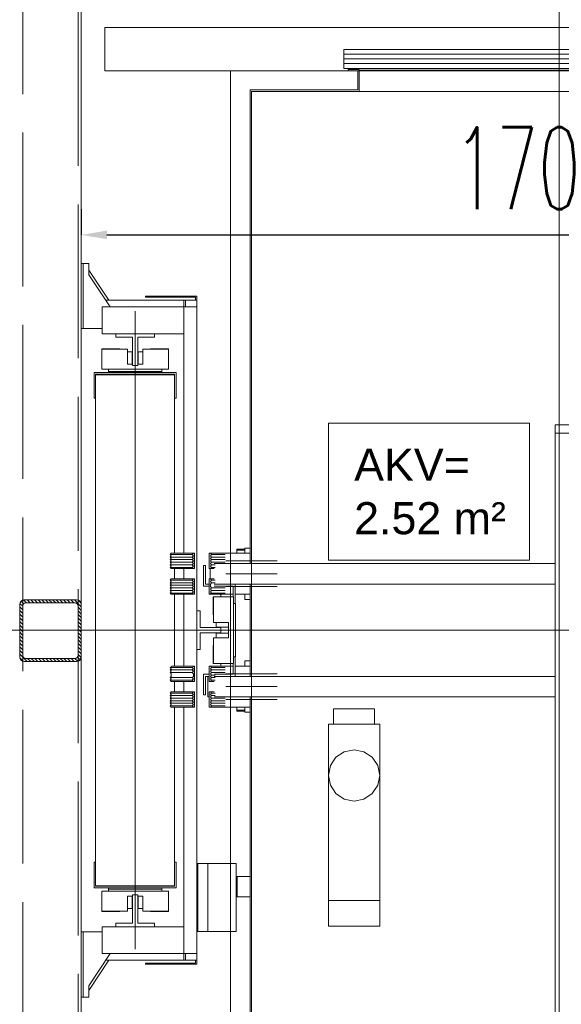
# Model space of a CAD drawing. Header units: millimetres. Extents: x 402 to 79005, y -7782 to 89952.
# Tile 123 of 256: x 26284 to 26390, y 22300 to 22492. Entities that reach past the tile are written whole.
import ezdxf

# ---------------------------------------------------------------- set-up
doc = ezdxf.new("R2010")
doc.units = ezdxf.units.MM
doc.header["$LTSCALE"] = 10
doc.linetypes.add('ACAD_ISO02W100', pattern=[15, 12, -3])
doc.layers.get('0').update_dxf_attribs({"lineweight": 0})
doc.layers.get('Defpoints').update_dxf_attribs({"color": 253})
for name, color, linetype, lineweight in [('0_A_DŹWIG OSOBOWY', 5, 'Continuous', 0), ('0_wymiarowanie', 1, 'Continuous', 0), ('A_SZYB WINDOWY', 7, 'Continuous', 0), ('AS_Belki', 145, 'Continuous', 0)]:
    doc.layers.add(name, color=color, linetype=linetype, lineweight=lineweight)
doc.styles.add('LD', font='ARIALUNI.TTF')
doc.styles.add('SIMPLEXD', font='simplex.shx', dxfattribs={"width": 0.6})
doc.dimstyles.new('1-100', dxfattribs={"dimtxt": 16, "dimasz": 5, "dimexe": 0, "dimexo": 0, "dimgap": 5, "dimtad": 1, "dimdec": 1, "dimtxsty": 'SIMPLEXD', "dimcen": 5, "dimclrt": 256, "dimadec": 0, "dimazin": 0, "dimtfac": 1, "dimtdec": 0, "dimtix": 1, "dimtmove": 1, "dimatfit": 3, "dimldrblk": 'LP', "dimfxl": 0, "dimarcsym": 0})

# ---------------------------------------------------------------- blocks, each defined once
blk = doc.blocks.new('zw$BBA8')
for p, q in [((630.1, 106.1), (630.1, 3306.1)), ((-301.9, 3031.1), (-301.9, 2421.1)), ((-301.9, 381.1), (-301.9, 3031.1)), ((1223.6, 2881.1), (-255.9, 2881.1)), ((-255.9, 2881.1), (-255.9, 2796.1)), ((697.5, 2838.1), (210.1, 2838.1)), ((210.1, 2838.1), (210.1, 2801.1)), ((697.6, 2828.9), (210.1, 2828.9)), ((697.6, 2819.6), (210.1, 2819.6)), ((697.6, 2810.4), (210.1, 2810.4)), ((-255.9, 2796.1), (218.6, 2796.1)), ((-10.9, 2796.1), (-10.9, 616.1)), ((1271.1, 2796.1), (-10.9, 2796.1)), ((-10.9, 2796.1), (-10.9, 616.1)), ((1271.1, 2796.1), (-10.9, 2796.1)), ((-10.9, 2796.1), (-10.9, 616.1)), ((1271.1, 2796.1), (-10.9, 2796.1)), ((-10.9, 2796.1), (-10.9, 616.1)), ((1271.1, 2796.1), (-10.9, 2796.1)), ((210.1, 2801.1), (697.5, 2801.1)), ((240.1, 2799.1), (218.6, 2799.1)), ((218.6, 2799.1), (218.6, 2796.1)), ((218.6, 2796.1), (237.1, 2796.1)), ((237.1, 2796.1), (237.1, 2759.1)), ((240.1, 2756.1), (240.1, 2799.1)), ((1140.1, 2797.6), (240.1, 2797.6)), ((27.1, 2759.1), (27.1, 1836.1)), ((237.1, 2759.1), (27.1, 2759.1)), ((30.1, 1916.1), (30.1, 2756.1)), ((30.1, 2756.1), (240.1, 2756.1)), ((30.1, 2756.1), (30.1, 1916.1)), ((1230.1, 2756.1), (30.1, 2756.1)), ((-301.9, 2421.1), (-301.9, 2294.1)), ((-297.9, 2421.1), (-301.9, 2421.1)), ((-286.9, 2421.1), (-297.9, 2421.1)), ((-297.9, 2421.1), (-297.9, 2294.1)), ((-297.9, 2294.1), (-297.9, 2421.1)), ((-286.9, 2399.1), (-286.9, 2421.1)), ((-247.9, 2349.1), (-286.9, 2408.1)), ((-245.3, 2336.1), (-286.9, 2399.1)), ((-101.9, 2349.1), (-253.9, 2349.1)), ((-176.9, 2357.1), (-176.9, 2355.1)), ((-76.9, 2357.1), (-176.9, 2357.1)), ((-176.9, 2355.1), (-78.9, 2355.1)), ((-101.9, 2349.1), (-101.9, 2336.1)), ((-98.9, 2349.1), (-101.9, 2349.1)), ((-76.9, 2349.1), (-98.9, 2349.1)), ((-98.9, 2349.1), (-98.9, 2336.1)), ((-98.9, 2336.1), (-98.9, 2349.1)), ((-78.9, 2355.1), (-78.9, 2349.1)), ((-76.9, 2349.1), (-76.9, 2357.1)), ((-76.9, 2336.1), (-76.9, 2349.1)), ((-260.9, 2336.1), (-260.9, 2284.1)), ((-101.9, 2336.1), (-260.9, 2336.1)), ((-196.9, 2328.1), (-196.9, 1084.1)), ((-76.9, 2336.1), (-101.9, 2336.1)), ((-101.9, 2336.1), (-101.9, 1856.1)), ((-76.9, 1076.1), (-76.9, 2336.1)), ((-301.9, 2294.1), (-301.9, 1118.1)), ((-301.9, 2294.1), (-297.9, 2294.1)), ((-297.9, 2294.1), (-260.9, 2294.1)), ((-260.9, 2284.1), (-101.9, 2284.1)), ((-234.4, 2284.1), (-234.4, 2277.1)), ((-159.4, 2284.1), (-234.4, 2284.1)), ((-159.4, 2277.1), (-159.4, 2284.1)), ((-234.4, 2277.1), (-201.9, 2277.1)), ((-201.9, 2277.1), (-201.9, 2222.1)), ((-191.9, 2222.1), (-191.9, 2277.1)), ((-191.9, 2277.1), (-159.4, 2277.1)), ((-261.9, 2254.6), (-261.9, 2253.6)), ((-226.9, 2254.6), (-261.9, 2254.6)), ((-211.9, 2253.6), (-261.9, 2253.6)), ((-261.9, 2253.6), (-261.9, 2214.6)), ((-226.9, 2253.6), (-226.9, 2254.6)), ((-211.9, 2224.6), (-211.9, 2253.6)), ((-211.9, 2248.6), (-211.9, 2224.6)), ((-202.9, 2248.6), (-211.9, 2248.6)), ((-202.9, 2224.6), (-202.9, 2248.6)), ((-190.9, 2248.6), (-190.9, 2224.6)), ((-181.9, 2248.6), (-190.9, 2248.6)), ((-131.9, 2253.6), (-181.9, 2253.6)), ((-181.9, 2253.6), (-181.9, 2224.6)), ((-181.9, 2224.6), (-181.9, 2248.6)), ((-131.9, 2254.6), (-166.9, 2254.6)), ((-166.9, 2254.6), (-166.9, 2253.6)), ((-131.9, 2253.6), (-131.9, 2254.6)), ((-131.9, 2214.6), (-131.9, 2253.6)), ((-116.9, 2208.1), (-276.9, 2208.1)), ((-276.9, 2208.1), (-276.9, 2158.1)), ((-261.9, 2214.6), (-131.9, 2214.6)), ((-248.9, 2214.6), (-248.9, 2210.6)), ((-248.9, 2210.6), (-144.9, 2210.6)), ((-248.9, 2210.6), (-248.9, 2208.1)), ((-201.9, 2224.6), (-211.9, 2224.6)), ((-201.9, 2222.1), (-191.9, 2222.1)), ((-181.9, 2224.6), (-191.9, 2224.6)), ((-144.9, 2210.6), (-144.9, 2214.6)), ((-144.9, 2208.1), (-144.9, 2210.6)), ((-116.9, 2158.1), (-116.9, 2208.1)), ((-273.9, 2205.1), (-119.9, 2205.1)), ((-273.9, 2158.1), (-273.9, 2205.1)), ((-119.9, 2204.1), (-273.9, 2204.1)), ((-273.9, 2204.1), (-273.9, 1208.1)), ((-119.9, 2205.1), (-119.9, 2158.1)), ((-119.9, 1856.1), (-119.9, 2204.1)), ((-276.9, 2158.1), (-273.9, 2158.1)), ((-119.9, 2158.1), (-116.9, 2158.1)), ((180.1, 2109.4), (180.1, 1842.8)), ((571.9, 2109.4), (180.1, 2109.4)), ((571.9, 1842.8), (571.9, 2109.4)), ((1390.1, 2106.1), (622.1, 2106.1)), ((622.1, 2106.1), (622.1, 2090.1)), ((622.1, 2090.1), (1390.1, 2090.1)), ((638.1, 2090.1), (622.1, 2090.1)), ((622.1, 2090.1), (622.1, 381.1)), ((30.1, 1916.1), (30.1, 1906.1)), ((30.1, 1906.1), (30.1, 1776.1)), ((630.1, 1498.1), (630.1, 1914.1)), ((17.1, 1864.1), (1.1, 1864.1)), ((1.1, 1864.1), (1.1, 1862.1)), ((1.1, 1862.1), (17.1, 1862.1)), ((17.1, 1862.1), (1.1, 1862.1)), ((1.1, 1862.1), (1.1, 1856.1)), ((18, 1866.1), (17.1, 1866.1)), ((17.1, 1866.1), (17.1, 1856.1)), ((20.9, 1866.1), (18, 1866.1)), ((25.1, 1866.1), (20.9, 1866.1)), ((27.1, 1866.1), (25.1, 1866.1)), ((-126.9, 1856.1), (-128.9, 1853.6)), ((-128.9, 1853.6), (-85.4, 1853.6)), ((-85.4, 1853.6), (-128.9, 1853.6)), ((-128.9, 1853.6), (-126.9, 1851.1)), ((-126.9, 1851.1), (-128.9, 1848.6)), ((-128.9, 1848.6), (-85.4, 1848.6)), ((-85.4, 1848.6), (-128.9, 1848.6)), ((-128.9, 1848.6), (-126.9, 1846.1)), ((-126.9, 1846.1), (-128.9, 1843.6)), ((-128.9, 1843.6), (-85.4, 1843.6)), ((-85.4, 1843.6), (-128.9, 1843.6)), ((-128.9, 1843.6), (-126.9, 1841.1)), ((-83.4, 1856.1), (-126.9, 1856.1)), ((-83.4, 1856.1), (-85.4, 1853.6)), ((-85.4, 1853.6), (-83.4, 1856.1)), ((-85.4, 1853.6), (-83.4, 1851.1)), ((-83.4, 1851.1), (-85.4, 1853.6)), ((-83.4, 1851.1), (-85.4, 1848.6)), ((-85.4, 1848.6), (-83.4, 1851.1)), ((-85.4, 1848.6), (-83.4, 1846.1)), ((-83.4, 1846.1), (-85.4, 1848.6)), ((-83.4, 1846.1), (-85.4, 1843.6)), ((-85.4, 1843.6), (-83.4, 1846.1)), ((-85.4, 1843.6), (-83.4, 1841.1)), ((-83.4, 1841.1), (-85.4, 1843.6)), ((-80.9, 1856.1), (-83.4, 1856.1)), ((-80.9, 1826.1), (-80.9, 1856.1)), ((-49.9, 1856.1), (-52.4, 1856.1)), ((-52.4, 1856.1), (-52.4, 1826.1)), ((-47.9, 1853.6), (-49.9, 1856.1)), ((-23.5, 1856.1), (-49.9, 1856.1)), ((-49.9, 1856.1), (-47.9, 1853.6)), ((-49.9, 1851.1), (-47.9, 1853.6)), ((-47.9, 1853.6), (-49.9, 1851.1)), ((-47.9, 1848.6), (-49.9, 1851.1)), ((-49.9, 1851.1), (-47.9, 1848.6)), ((-49.9, 1846.1), (-47.9, 1848.6)), ((-47.9, 1848.6), (-49.9, 1846.1)), ((-47.9, 1843.6), (-49.9, 1846.1)), ((-49.9, 1846.1), (-47.9, 1843.6)), ((-49.9, 1841.1), (-47.9, 1843.6)), ((-47.9, 1843.6), (-49.9, 1841.1)), ((-21.6, 1853.6), (-47.9, 1853.6)), ((-47.9, 1853.6), (-21.6, 1853.6)), ((-21.6, 1848.6), (-47.9, 1848.6)), ((-47.9, 1848.6), (-21.6, 1848.6)), ((-21.6, 1843.6), (-47.9, 1843.6)), ((-47.9, 1843.6), (-21.6, 1843.6)), ((-21.7, 1856.1), (-23.5, 1856.1)), ((-9.5, 1856.1), (-21.7, 1856.1)), ((8.6, 1856.1), (-9.5, 1856.1)), ((27.1, 1856.1), (8.6, 1856.1)), ((180.1, 1842.8), (571.9, 1842.8)), ((-126.9, 1841.1), (-128.9, 1838.6)), ((-128.9, 1838.6), (-85.4, 1838.6)), ((-85.4, 1838.6), (-128.9, 1838.6)), ((-128.9, 1838.6), (-126.9, 1836.1)), ((-126.9, 1836.1), (-128.9, 1833.6)), ((-128.9, 1833.6), (-85.4, 1833.6)), ((-85.4, 1833.6), (-128.9, 1833.6)), ((-128.9, 1833.6), (-126.9, 1831.1)), ((-126.9, 1831.1), (-128.9, 1828.6)), ((-128.9, 1828.6), (-85.4, 1828.6)), ((-85.4, 1828.6), (-128.9, 1828.6)), ((-128.9, 1828.6), (-126.9, 1826.1)), ((-126.9, 1826.1), (-83.4, 1826.1)), ((-119.9, 1806.1), (-119.9, 1826.1)), ((-101.9, 1826.1), (-101.9, 1806.1)), ((-83.4, 1841.1), (-85.4, 1838.6)), ((-85.4, 1838.6), (-83.4, 1841.1)), ((-85.4, 1838.6), (-83.4, 1836.1)), ((-83.4, 1836.1), (-85.4, 1838.6)), ((-83.4, 1836.1), (-85.4, 1833.6)), ((-85.4, 1833.6), (-83.4, 1836.1)), ((-85.4, 1833.6), (-83.4, 1831.1)), ((-83.4, 1831.1), (-85.4, 1833.6)), ((-83.4, 1831.1), (-85.4, 1828.6)), ((-85.4, 1828.6), (-83.4, 1831.1)), ((-85.4, 1828.6), (-83.4, 1826.1)), ((-83.4, 1826.1), (-85.4, 1828.6)), ((-83.4, 1826.1), (-80.9, 1826.1)), ((-63.9, 1832.1), (-63.9, 1792.1)), ((-59.9, 1832.1), (-63.9, 1832.1)), ((-59.9, 1796.1), (-59.9, 1832.1)), ((-52.4, 1826.1), (-49.9, 1826.1)), ((-50.9, 1826.1), (-50.9, 1806.1)), ((-47.9, 1838.6), (-49.9, 1841.1)), ((-49.9, 1841.1), (-47.9, 1838.6)), ((-49.9, 1836.1), (-47.9, 1838.6)), ((-47.9, 1838.6), (-49.9, 1836.1)), ((-47.9, 1833.6), (-49.9, 1836.1)), ((-49.9, 1836.1), (-47.9, 1833.6)), ((-49.9, 1831.1), (-47.9, 1833.6)), ((-47.9, 1833.6), (-49.9, 1831.1)), ((-47.9, 1828.6), (-49.9, 1831.1)), ((-49.9, 1831.1), (-47.9, 1828.6)), ((-49.9, 1826.1), (-47.9, 1828.6)), ((-47.9, 1828.6), (-49.9, 1826.1)), ((-49.9, 1826.1), (-43, 1826.1)), ((-21.6, 1838.6), (-47.9, 1838.6)), ((-47.9, 1838.6), (-21.6, 1838.6)), ((-41, 1833.6), (-47.9, 1833.6)), ((-47.9, 1833.6), (-41, 1833.6)), ((-41, 1828.6), (-47.9, 1828.6)), ((-47.9, 1828.6), (-41, 1828.6)), ((622.1, 1836.1), (-43, 1836.1)), ((-19.9, 1841.1), (80.1, 1841.1)), ((-126.9, 1806.1), (-128.9, 1803.6)), ((-83.4, 1806.1), (-126.9, 1806.1)), ((-83.4, 1806.1), (-85.4, 1803.6)), ((-85.4, 1803.6), (-83.4, 1806.1)), ((-80.9, 1806.1), (-83.4, 1806.1)), ((-80.9, 1776.1), (-80.9, 1806.1)), ((-49.9, 1806.1), (-52.4, 1806.1)), ((-52.4, 1806.1), (-52.4, 1776.1)), ((-47.9, 1803.6), (-49.9, 1806.1)), ((-43, 1806.1), (-49.9, 1806.1)), ((-49.9, 1806.1), (-47.9, 1803.6)), ((-19.9, 1816.1), (80.1, 1816.1)), ((-128.9, 1803.6), (-85.4, 1803.6)), ((-85.4, 1803.6), (-128.9, 1803.6)), ((-128.9, 1803.6), (-126.9, 1801.1)), ((-126.9, 1801.1), (-128.9, 1798.6)), ((-128.9, 1798.6), (-85.4, 1798.6)), ((-85.4, 1798.6), (-128.9, 1798.6)), ((-128.9, 1798.6), (-126.9, 1796.1)), ((-126.9, 1796.1), (-128.9, 1793.6)), ((-128.9, 1793.6), (-85.4, 1793.6)), ((-85.4, 1793.6), (-128.9, 1793.6)), ((-128.9, 1793.6), (-126.9, 1791.1)), ((-126.9, 1791.1), (-128.9, 1788.6)), ((-128.9, 1788.6), (-85.4, 1788.6)), ((-85.4, 1788.6), (-128.9, 1788.6)), ((-128.9, 1788.6), (-126.9, 1786.1)), ((-126.9, 1786.1), (-128.9, 1783.6)), ((-85.4, 1803.6), (-83.4, 1801.1)), ((-83.4, 1801.1), (-85.4, 1803.6)), ((-83.4, 1801.1), (-85.4, 1798.6)), ((-85.4, 1798.6), (-83.4, 1801.1)), ((-85.4, 1798.6), (-83.4, 1796.1)), ((-83.4, 1796.1), (-85.4, 1798.6)), ((-83.4, 1796.1), (-85.4, 1793.6)), ((-85.4, 1793.6), (-83.4, 1796.1)), ((-85.4, 1793.6), (-83.4, 1791.1)), ((-83.4, 1791.1), (-85.4, 1793.6)), ((-83.4, 1791.1), (-85.4, 1788.6)), ((-85.4, 1788.6), (-83.4, 1791.1)), ((-85.4, 1788.6), (-83.4, 1786.1)), ((-83.4, 1786.1), (-85.4, 1788.6)), ((-83.4, 1786.1), (-85.4, 1783.6)), ((-85.4, 1783.6), (-83.4, 1786.1)), ((-63.9, 1792.1), (-52.4, 1792.1)), ((-52.4, 1796.1), (-59.9, 1796.1)), ((-49.9, 1801.1), (-47.9, 1803.6)), ((-47.9, 1803.6), (-49.9, 1801.1)), ((-47.9, 1798.6), (-49.9, 1801.1)), ((-49.9, 1801.1), (-47.9, 1798.6)), ((-49.9, 1796.1), (-47.9, 1798.6)), ((-47.9, 1798.6), (-49.9, 1796.1)), ((-49.9, 1791.1), (-49.9, 1796.1)), ((-49.9, 1796.1), (-49.9, 1791.1)), ((-47.9, 1788.6), (-49.9, 1791.1)), ((-49.9, 1791.1), (-47.9, 1788.6)), ((-49.9, 1786.1), (-47.9, 1788.6)), ((-47.9, 1788.6), (-49.9, 1786.1)), ((-47.9, 1783.6), (-49.9, 1786.1)), ((-49.9, 1786.1), (-47.9, 1783.6)), ((-41, 1803.6), (-47.9, 1803.6)), ((-47.9, 1803.6), (-41, 1803.6)), ((-41, 1798.6), (-47.9, 1798.6)), ((-47.9, 1798.6), (-41, 1798.6)), ((-21.6, 1788.6), (-47.9, 1788.6)), ((-47.9, 1788.6), (-21.6, 1788.6)), ((-1.9, 1796.1), (-43, 1796.1)), ((-43, 1796.1), (622.1, 1796.1)), ((-43, 1792.1), (-5.9, 1792.1)), ((-19.9, 1791.1), (80.1, 1791.1)), ((-5.9, 1792.1), (-5.9, 1771.1)), ((-1.9, 1758.1), (-1.9, 1796.1)), ((27.1, 1796.1), (27.1, 1616.1)), ((-128.9, 1783.6), (-85.4, 1783.6)), ((-85.4, 1783.6), (-128.9, 1783.6)), ((-128.9, 1783.6), (-126.9, 1781.1)), ((-126.9, 1781.1), (-128.9, 1778.6)), ((-128.9, 1778.6), (-85.4, 1778.6)), ((-85.4, 1778.6), (-128.9, 1778.6)), ((-128.9, 1778.6), (-126.9, 1776.1)), ((-126.9, 1776.1), (-83.4, 1776.1)), ((-119.9, 1636.1), (-119.9, 1776.1)), ((-101.9, 1776.1), (-101.9, 1636.1)), ((-85.4, 1783.6), (-83.4, 1781.1)), ((-83.4, 1781.1), (-85.4, 1783.6)), ((-83.4, 1781.1), (-85.4, 1778.6)), ((-85.4, 1778.6), (-83.4, 1781.1)), ((-85.4, 1778.6), (-83.4, 1776.1)), ((-83.4, 1776.1), (-85.4, 1778.6)), ((-83.4, 1776.1), (-80.9, 1776.1)), ((-52.4, 1776.1), (-47.9, 1778.6)), ((-47.9, 1778.6), (-52.4, 1776.1)), ((-52.4, 1776.1), (-25.9, 1776.1)), ((-49.9, 1781.1), (-47.9, 1783.6)), ((-47.9, 1783.6), (-49.9, 1781.1)), ((-47.9, 1778.6), (-49.9, 1781.1)), ((-49.9, 1781.1), (-47.9, 1778.6)), ((-21.6, 1783.6), (-47.9, 1783.6)), ((-47.9, 1783.6), (-21.6, 1783.6)), ((-21.6, 1778.6), (-47.9, 1778.6)), ((-47.9, 1778.6), (-21.6, 1778.6)), ((-44.9, 1771.1), (-44.9, 1736.1)), ((-43.9, 1771.1), (-44.9, 1771.1)), ((-43.9, 1771.1), (-43.9, 1721.1)), ((-4.9, 1771.1), (-43.9, 1771.1)), ((-29.9, 1776.1), (-29.9, 1771.1)), ((-25.9, 1776.1), (-21.7, 1776.1)), ((-21.7, 1776.1), (-9.5, 1776.1)), ((-9.5, 1776.1), (-5.9, 1776.1)), ((-4.9, 1641.1), (-4.9, 1771.1)), ((-1.9, 1776.1), (8.6, 1776.1)), ((8.6, 1776.1), (27.1, 1776.1)), ((17.1, 1776.1), (17.1, 1766.1)), ((17.1, 1766.1), (18, 1766.1)), ((18, 1766.1), (20.9, 1766.1)), ((20.9, 1766.1), (25.1, 1766.1)), ((25.1, 1766.1), (27.1, 1766.1)), ((30.1, 1776.1), (30.1, 1756.1)), ((-196.9, 1656.1), (-196.9, 1756.1)), ((-0.9, 1758.1), (-4.9, 1758.1)), ((-0.9, 1654.1), (-0.9, 1758.1)), ((30.1, 1756.1), (30.1, 1656.1)), ((-69.9, 1743.6), (-76.9, 1743.6)), ((-76.9, 1743.6), (-76.9, 1668.6)), ((-69.9, 1711.1), (-69.9, 1743.6)), ((-44.9, 1736.1), (-43.9, 1736.1)), ((-29.9, 1711.1), (-69.9, 1711.1)), ((-43.9, 1721.1), (-14.9, 1721.1)), ((-14.9, 1721.1), (-38.9, 1721.1)), ((-38.9, 1721.1), (-38.9, 1712.1)), ((-38.9, 1712.1), (-14.9, 1712.1)), ((-29.9, 1712.1), (-29.9, 1700.1)), ((-14.9, 1721.1), (-14.9, 1691.1)), ((-576.9, 1706.1), (1673.1, 1706.1)), ((-319.4, 1706.1), (-75.9, 1706.1)), ((136.1, 1706.1), (-75.9, 1706.1)), ((-69.9, 1701.1), (-29.9, 1701.1)), ((-69.9, 1668.6), (-69.9, 1701.1)), ((-43.9, 1691.1), (-43.9, 1641.1)), ((-14.9, 1691.1), (-43.9, 1691.1)), ((-14.9, 1700.1), (-38.9, 1700.1)), ((-38.9, 1700.1), (-38.9, 1691.1)), ((-38.9, 1691.1), (-14.9, 1691.1)), ((1124.1, 1706.1), (136.1, 1706.1)), ((-43.9, 1676.1), (-44.9, 1676.1)), ((-44.9, 1676.1), (-44.9, 1641.1)), ((-76.9, 1668.6), (-69.9, 1668.6)), ((-4.9, 1654.1), (-0.9, 1654.1)), ((-1.9, 1616.1), (-1.9, 1654.1)), ((30.1, 1656.1), (30.1, 1556.1)), ((-124.4, 1636.1), (-128.9, 1633.6)), ((-128.9, 1633.6), (-85.4, 1633.6)), ((-85.4, 1633.6), (-128.9, 1633.6)), ((-128.9, 1633.6), (-126.9, 1631.1)), ((-80.9, 1636.1), (-124.4, 1636.1)), ((-80.9, 1636.1), (-85.4, 1633.6)), ((-85.4, 1633.6), (-80.9, 1636.1)), ((-85.4, 1633.6), (-83.4, 1631.1)), ((-83.4, 1631.1), (-85.4, 1633.6)), ((-80.9, 1606.1), (-80.9, 1636.1)), ((-49.9, 1636.1), (-52.4, 1636.1)), ((-52.4, 1636.1), (-52.4, 1606.1)), ((-47.9, 1633.6), (-49.9, 1636.1)), ((-23.5, 1636.1), (-49.9, 1636.1)), ((-49.9, 1636.1), (-47.9, 1633.6)), ((-49.9, 1631.1), (-47.9, 1633.6)), ((-47.9, 1633.6), (-49.9, 1631.1)), ((-21.6, 1633.6), (-47.9, 1633.6)), ((-47.9, 1633.6), (-21.6, 1633.6)), ((-44.9, 1641.1), (-43.9, 1641.1)), ((-43.9, 1641.1), (-4.9, 1641.1)), ((-29.9, 1641.1), (-29.9, 1636.1)), ((-21.7, 1636.1), (-23.5, 1636.1)), ((-21.7, 1636.1), (-23.5, 1636.1)), ((-9.5, 1636.1), (-21.7, 1636.1)), ((-9.5, 1636.1), (-21.7, 1636.1)), ((-5.9, 1636.1), (-9.5, 1636.1)), ((-5.9, 1636.1), (-9.5, 1636.1)), ((-5.9, 1641.1), (-5.9, 1620.1)), ((8.6, 1636.1), (-1.9, 1636.1)), ((8.6, 1636.1), (-1.9, 1636.1)), ((27.1, 1636.1), (8.6, 1636.1)), ((27.1, 1636.1), (8.6, 1636.1)), ((18, 1646.1), (17.1, 1646.1)), ((17.1, 1646.1), (17.1, 1636.1)), ((20.9, 1646.1), (18, 1646.1)), ((25.1, 1646.1), (20.9, 1646.1)), ((27.1, 1646.1), (25.1, 1646.1)), ((-126.9, 1631.1), (-128.9, 1628.6)), ((-128.9, 1628.6), (-85.4, 1628.6)), ((-85.4, 1628.6), (-128.9, 1628.6)), ((-128.9, 1628.6), (-126.9, 1626.1)), ((-126.9, 1626.1), (-128.9, 1623.6)), ((-128.9, 1623.6), (-85.4, 1623.6)), ((-85.4, 1623.6), (-128.9, 1623.6)), ((-128.9, 1623.6), (-126.9, 1621.1)), ((-126.9, 1616.1), (-128.9, 1613.6)), ((-128.9, 1613.6), (-85.4, 1613.6)), ((-85.4, 1613.6), (-128.9, 1613.6)), ((-128.9, 1613.6), (-126.9, 1611.1)), ((-126.9, 1621.1), (-126.9, 1616.1)), ((-83.4, 1631.1), (-85.4, 1628.6)), ((-85.4, 1628.6), (-83.4, 1631.1)), ((-85.4, 1628.6), (-83.4, 1626.1)), ((-83.4, 1626.1), (-85.4, 1628.6)), ((-83.4, 1626.1), (-85.4, 1623.6)), ((-85.4, 1623.6), (-83.4, 1626.1)), ((-85.4, 1623.6), (-83.4, 1621.1)), ((-83.4, 1621.1), (-85.4, 1623.6)), ((-83.4, 1616.1), (-85.4, 1613.6)), ((-85.4, 1613.6), (-83.4, 1616.1)), ((-85.4, 1613.6), (-83.4, 1611.1)), ((-83.4, 1611.1), (-85.4, 1613.6)), ((-83.4, 1621.1), (-83.4, 1616.1)), ((-83.4, 1616.1), (-83.4, 1621.1)), ((-63.9, 1620.1), (-63.9, 1580.1)), ((-52.4, 1620.1), (-63.9, 1620.1)), ((-59.9, 1580.1), (-59.9, 1616.1)), ((-59.9, 1616.1), (-52.4, 1616.1)), ((-54.9, 1616.1), (-54.9, 1576.1)), ((-52.4, 1616.1), (-54.9, 1616.1)), ((-47.9, 1628.6), (-49.9, 1631.1)), ((-49.9, 1631.1), (-47.9, 1628.6)), ((-49.9, 1626.1), (-47.9, 1628.6)), ((-47.9, 1628.6), (-49.9, 1626.1)), ((-47.9, 1623.6), (-49.9, 1626.1)), ((-49.9, 1626.1), (-47.9, 1623.6)), ((-49.9, 1621.1), (-47.9, 1623.6)), ((-47.9, 1623.6), (-49.9, 1621.1)), ((-47.9, 1618.6), (-49.9, 1621.1)), ((-49.9, 1621.1), (-47.9, 1618.6)), ((-49.9, 1616.1), (-47.9, 1618.6)), ((-47.9, 1618.6), (-49.9, 1616.1)), ((-47.9, 1613.6), (-49.9, 1616.1)), ((-49.9, 1616.1), (-47.9, 1613.6)), ((-49.9, 1611.1), (-47.9, 1613.6)), ((-47.9, 1613.6), (-49.9, 1611.1)), ((-21.6, 1628.6), (-47.9, 1628.6)), ((-47.9, 1628.6), (-21.6, 1628.6)), ((-21.6, 1623.6), (-47.9, 1623.6)), ((-47.9, 1623.6), (-21.6, 1623.6)), ((-41, 1618.6), (-47.9, 1618.6)), ((-47.9, 1618.6), (-41, 1618.6)), ((-41, 1613.6), (-47.9, 1613.6)), ((-47.9, 1613.6), (-41, 1613.6)), ((-43, 1616.1), (-1.9, 1616.1)), ((622.1, 1616.1), (-43, 1616.1)), ((-5.9, 1620.1), (-42.2, 1620.1)), ((-19.9, 1621.1), (80.1, 1621.1)), ((-126.9, 1611.1), (-128.9, 1608.6)), ((-128.9, 1608.6), (-85.4, 1608.6)), ((-85.4, 1608.6), (-128.9, 1608.6)), ((-128.9, 1608.6), (-126.9, 1606.1)), ((-126.9, 1606.1), (-83.4, 1606.1)), ((-119.9, 1586.1), (-119.9, 1606.1)), ((-101.9, 1606.1), (-101.9, 1586.1)), ((-83.4, 1611.1), (-85.4, 1608.6)), ((-85.4, 1608.6), (-83.4, 1611.1)), ((-85.4, 1608.6), (-83.4, 1606.1)), ((-83.4, 1606.1), (-85.4, 1608.6)), ((-83.4, 1606.1), (-80.9, 1606.1)), ((-52.4, 1606.1), (-49.9, 1606.1)), ((-47.9, 1608.6), (-49.9, 1611.1)), ((-49.9, 1611.1), (-47.9, 1608.6)), ((-49.9, 1606.1), (-47.9, 1608.6)), ((-47.9, 1608.6), (-49.9, 1606.1)), ((-49.9, 1606.1), (-43, 1606.1)), ((-41, 1608.6), (-47.9, 1608.6)), ((-47.9, 1608.6), (-41, 1608.6)), ((-19.9, 1596.1), (80.1, 1596.1)), ((-126.9, 1586.1), (-128.9, 1583.6)), ((-128.9, 1583.6), (-85.4, 1583.6)), ((-85.4, 1583.6), (-128.9, 1583.6)), ((-128.9, 1583.6), (-126.9, 1581.1)), ((-126.9, 1581.1), (-128.9, 1578.6)), ((-128.9, 1578.6), (-85.4, 1578.6)), ((-85.4, 1578.6), (-128.9, 1578.6)), ((-128.9, 1578.6), (-126.9, 1576.1)), ((-126.9, 1576.1), (-128.9, 1573.6)), ((-83.4, 1586.1), (-126.9, 1586.1)), ((-83.4, 1586.1), (-85.4, 1583.6)), ((-85.4, 1583.6), (-83.4, 1586.1)), ((-85.4, 1583.6), (-83.4, 1581.1)), ((-83.4, 1581.1), (-85.4, 1583.6)), ((-83.4, 1581.1), (-85.4, 1578.6)), ((-85.4, 1578.6), (-83.4, 1581.1)), ((-85.4, 1578.6), (-83.4, 1576.1)), ((-83.4, 1576.1), (-85.4, 1578.6)), ((-83.4, 1576.1), (-85.4, 1573.6)), ((-85.4, 1573.6), (-83.4, 1576.1)), ((-80.9, 1586.1), (-83.4, 1586.1)), ((-80.9, 1556.1), (-80.9, 1586.1)), ((-63.9, 1580.1), (-59.9, 1580.1)), ((-54.9, 1576.1), (-52.4, 1576.1)), ((-49.9, 1586.1), (-52.4, 1586.1)), ((-52.4, 1586.1), (-52.4, 1556.1)), ((-47.9, 1583.6), (-49.9, 1586.1)), ((-43, 1586.1), (-49.9, 1586.1)), ((-49.9, 1586.1), (-47.9, 1583.6)), ((-49.9, 1581.1), (-47.9, 1583.6)), ((-47.9, 1583.6), (-49.9, 1581.1)), ((-47.9, 1578.6), (-49.9, 1581.1)), ((-49.9, 1581.1), (-47.9, 1578.6)), ((-49.9, 1576.1), (-47.9, 1578.6)), ((-47.9, 1578.6), (-49.9, 1576.1)), ((-47.9, 1573.6), (-49.9, 1576.1)), ((-49.9, 1576.1), (-47.9, 1573.6)), ((-41, 1583.6), (-47.9, 1583.6)), ((-47.9, 1583.6), (-41, 1583.6)), ((-41, 1578.6), (-47.9, 1578.6)), ((-47.9, 1578.6), (-41, 1578.6)), ((-43, 1576.1), (622.1, 1576.1)), ((27.1, 1576.1), (27.1, 653.1)), ((-128.9, 1573.6), (-85.4, 1573.6)), ((-85.4, 1573.6), (-128.9, 1573.6)), ((-128.9, 1573.6), (-126.9, 1571.1)), ((-126.9, 1571.1), (-128.9, 1568.6)), ((-128.9, 1568.6), (-85.4, 1568.6)), ((-85.4, 1568.6), (-128.9, 1568.6)), ((-128.9, 1568.6), (-126.9, 1566.1)), ((-126.9, 1566.1), (-128.9, 1563.6)), ((-128.9, 1563.6), (-85.4, 1563.6)), ((-85.4, 1563.6), (-128.9, 1563.6)), ((-128.9, 1563.6), (-126.9, 1561.1)), ((-126.9, 1561.1), (-128.9, 1558.6)), ((-128.9, 1558.6), (-85.4, 1558.6)), ((-85.4, 1558.6), (-128.9, 1558.6)), ((-128.9, 1558.6), (-126.9, 1556.1)), ((-126.9, 1556.1), (-83.4, 1556.1)), ((-119.9, 1208.1), (-119.9, 1556.1)), ((-101.9, 1556.1), (-101.9, 1076.1)), ((-85.4, 1573.6), (-83.4, 1571.1)), ((-83.4, 1571.1), (-85.4, 1573.6)), ((-83.4, 1571.1), (-85.4, 1568.6)), ((-85.4, 1568.6), (-83.4, 1571.1)), ((-85.4, 1568.6), (-83.4, 1566.1)), ((-83.4, 1566.1), (-85.4, 1568.6)), ((-83.4, 1566.1), (-85.4, 1563.6)), ((-85.4, 1563.6), (-83.4, 1566.1)), ((-85.4, 1563.6), (-83.4, 1561.1)), ((-83.4, 1561.1), (-85.4, 1563.6)), ((-83.4, 1561.1), (-85.4, 1558.6)), ((-85.4, 1558.6), (-83.4, 1561.1)), ((-85.4, 1558.6), (-83.4, 1556.1)), ((-83.4, 1556.1), (-85.4, 1558.6)), ((-83.4, 1556.1), (-80.9, 1556.1)), ((-52.4, 1556.1), (-49.9, 1556.1)), ((-49.9, 1571.1), (-47.9, 1573.6)), ((-47.9, 1573.6), (-49.9, 1571.1)), ((-47.9, 1568.6), (-49.9, 1571.1)), ((-49.9, 1571.1), (-47.9, 1568.6)), ((-49.9, 1566.1), (-47.9, 1568.6)), ((-47.9, 1568.6), (-49.9, 1566.1)), ((-47.9, 1563.6), (-49.9, 1566.1)), ((-49.9, 1566.1), (-47.9, 1563.6)), ((-49.9, 1561.1), (-47.9, 1563.6)), ((-47.9, 1563.6), (-49.9, 1561.1)), ((-47.9, 1558.6), (-49.9, 1561.1)), ((-49.9, 1561.1), (-47.9, 1558.6)), ((-49.9, 1556.1), (-47.9, 1558.6)), ((-47.9, 1558.6), (-49.9, 1556.1)), ((-49.9, 1556.1), (-23.5, 1556.1)), ((-21.6, 1573.6), (-47.9, 1573.6)), ((-47.9, 1573.6), (-21.6, 1573.6)), ((-21.6, 1568.6), (-47.9, 1568.6)), ((-47.9, 1568.6), (-21.6, 1568.6)), ((-21.6, 1563.6), (-47.9, 1563.6)), ((-47.9, 1563.6), (-21.6, 1563.6)), ((-21.6, 1558.6), (-47.9, 1558.6)), ((-47.9, 1558.6), (-21.6, 1558.6)), ((-23.5, 1556.1), (-21.7, 1556.1)), ((-21.7, 1556.1), (-9.5, 1556.1)), ((-19.9, 1571.1), (80.1, 1571.1)), ((-9.5, 1556.1), (8.6, 1556.1)), ((1.1, 1556.1), (1.1, 1550.1)), ((8.6, 1556.1), (27.1, 1556.1)), ((17.1, 1556.1), (17.1, 1546.1)), ((30.1, 1556.1), (30.1, 1506.1)), ((1.1, 1550.1), (17.1, 1550.1)), ((17.1, 1550.1), (1.1, 1550.1)), ((1.1, 1550.1), (1.1, 1548.1)), ((1.1, 1548.1), (17.1, 1548.1)), ((17.1, 1546.1), (18, 1546.1)), ((18, 1546.1), (20.9, 1546.1)), ((20.9, 1546.1), (25.1, 1546.1)), ((25.1, 1546.1), (27.1, 1546.1)), ((193.1, 1553.1), (190.1, 1553.1)), ((190.1, 1553.1), (190.1, 1523.1)), ((201.8, 1553.1), (193.1, 1553.1)), ((214.8, 1553.1), (201.8, 1553.1)), ((230.1, 1553.1), (214.8, 1553.1)), ((245.4, 1553.1), (230.1, 1553.1)), ((258.3, 1553.1), (245.4, 1553.1)), ((267, 1553.1), (258.3, 1553.1)), ((270.1, 1553.1), (267, 1553.1)), ((270.1, 1523.1), (270.1, 1553.1)), ((280.1, 1523.1), (180.1, 1523.1)), ((180.1, 1523.1), (180.1, 1179.1)), ((190.1, 1523.1), (193.1, 1523.1)), ((193.1, 1523.1), (201.8, 1523.1)), ((201.8, 1523.1), (214.8, 1523.1)), ((214.8, 1523.1), (230.1, 1523.1)), ((230.1, 1523.1), (245.4, 1523.1)), ((245.4, 1523.1), (258.3, 1523.1)), ((258.3, 1523.1), (267, 1523.1)), ((267, 1523.1), (270.1, 1523.1)), ((280.1, 1179.1), (280.1, 1523.1)), ((30.1, 1506.1), (30.1, 1496.1)), ((30.1, 653.1), (30.1, 1496.1)), ((30.1, 1496.1), (30.1, 656.1)), ((210.9, 1469.3), (194.7, 1458.5)), ((230.1, 1473.1), (210.9, 1469.3)), ((249.2, 1469.3), (230.1, 1473.1)), ((265.4, 1458.5), (249.2, 1469.3)), ((183.9, 1442.2), (180.1, 1423.1)), ((194.7, 1458.5), (183.9, 1442.2)), ((276.3, 1442.2), (265.4, 1458.5)), ((280.1, 1423.1), (276.3, 1442.2)), ((180.1, 1423.1), (183.9, 1404)), ((276.3, 1404), (280.1, 1423.1)), ((183.9, 1404), (194.7, 1387.8)), ((265.4, 1387.8), (276.3, 1404)), ((194.7, 1387.8), (210.9, 1376.9)), ((249.2, 1376.9), (265.4, 1387.8)), ((210.9, 1376.9), (230.1, 1373.1)), ((230.1, 1373.1), (249.2, 1376.9)), ((-276.9, 1254.1), (-276.9, 1204.1)), ((-273.9, 1254.1), (-276.9, 1254.1)), ((-273.9, 1207.1), (-273.9, 1254.1)), ((-119.9, 1254.1), (-119.9, 1207.1)), ((-116.9, 1254.1), (-119.9, 1254.1)), ((-116.9, 1204.1), (-116.9, 1254.1)), ((-74.9, 1251.1), (-76.9, 1251.1)), ((-76.9, 1251.1), (-76.9, 1119.1)), ((-54.9, 1251.1), (-74.9, 1251.1)), ((-74.9, 1251.1), (-74.9, 1119.1)), ((-74.9, 1119.1), (-74.9, 1251.1)), ((-54.9, 1251.1), (-54.9, 1119.1)), ((0.1, 1251.1), (-54.9, 1251.1)), ((-54.9, 1119.1), (-54.9, 1251.1)), ((0.1, 1119.1), (0.1, 1251.1)), ((2.2, 1226.1), (0.1, 1226.1)), ((2.2, 1186.1), (2.2, 1226.1)), ((27.1, 1226.1), (2.2, 1226.1)), ((2.2, 1226.1), (2.2, 1186.1)), ((-276.9, 1204.1), (-116.9, 1204.1)), ((-273.9, 1208.1), (-119.9, 1208.1)), ((-119.9, 1207.1), (-273.9, 1207.1)), ((-261.9, 1197.6), (-261.9, 1158.6)), ((-131.9, 1197.6), (-261.9, 1197.6)), ((-248.9, 1204.1), (-248.9, 1201.6)), ((-144.9, 1201.6), (-248.9, 1201.6)), ((-248.9, 1201.6), (-248.9, 1197.6)), ((-191.9, 1190.1), (-201.9, 1190.1)), ((-201.9, 1190.1), (-201.9, 1135.1)), ((-191.9, 1135.1), (-191.9, 1190.1)), ((-144.9, 1201.6), (-144.9, 1204.1)), ((-144.9, 1197.6), (-144.9, 1201.6)), ((-131.9, 1158.6), (-131.9, 1197.6)), ((-211.9, 1187.6), (-211.9, 1163.6)), ((-211.9, 1158.6), (-211.9, 1187.6)), ((-211.9, 1187.6), (-201.9, 1187.6)), ((-202.9, 1163.6), (-202.9, 1187.6)), ((-191.9, 1187.6), (-181.9, 1187.6)), ((-190.9, 1187.6), (-190.9, 1163.6)), ((-181.9, 1163.6), (-181.9, 1187.6)), ((-181.9, 1187.6), (-181.9, 1158.6)), ((0.1, 1186.1), (2.2, 1186.1)), ((2.2, 1186.1), (27.1, 1186.1)), ((180.1, 1179.1), (280.1, 1179.1)), ((180.1, 1179.1), (180.1, 1129.1)), ((280.1, 1179.1), (180.1, 1179.1)), ((280.1, 1129.1), (280.1, 1179.1)), ((-261.9, 1158.6), (-211.9, 1158.6)), ((-261.9, 1158.6), (-261.9, 1157.6)), ((-261.9, 1157.6), (-226.9, 1157.6)), ((-226.9, 1157.6), (-226.9, 1158.6)), ((-211.9, 1163.6), (-202.9, 1163.6)), ((-190.9, 1163.6), (-181.9, 1163.6)), ((-181.9, 1158.6), (-131.9, 1158.6)), ((-166.9, 1158.6), (-166.9, 1157.6)), ((-166.9, 1157.6), (-131.9, 1157.6)), ((-131.9, 1157.6), (-131.9, 1158.6)), ((-201.9, 1135.1), (-234.4, 1135.1)), ((-234.4, 1135.1), (-234.4, 1128.1)), ((-159.4, 1135.1), (-191.9, 1135.1)), ((-159.4, 1128.1), (-159.4, 1135.1)), ((-301.9, 1118.1), (-301.9, 991.1)), ((-297.9, 1118.1), (-301.9, 1118.1)), ((-297.9, 991.1), (-297.9, 1118.1)), ((-297.9, 1118.1), (-297.9, 991.1)), ((-260.9, 1118.1), (-297.9, 1118.1)), ((-260.9, 1128.1), (-260.9, 1076.1)), ((-101.9, 1128.1), (-260.9, 1128.1)), ((-234.4, 1128.1), (-159.4, 1128.1)), ((-76.9, 1119.1), (-74.9, 1119.1)), ((-74.9, 1119.1), (-54.9, 1119.1)), ((-54.9, 1119.1), (0.1, 1119.1)), ((180.1, 1129.1), (280.1, 1129.1)), ((-286.9, 1013.1), (-245.3, 1076.1)), ((-260.9, 1076.1), (-101.9, 1076.1)), ((-101.9, 1076.1), (-101.9, 1063.1)), ((-101.9, 1076.1), (-76.9, 1076.1)), ((-98.9, 1076.1), (-98.9, 1063.1)), ((-98.9, 1063.1), (-98.9, 1076.1)), ((-76.9, 1063.1), (-76.9, 1076.1)), ((-286.9, 1004.1), (-247.9, 1063.1)), ((-253.9, 1063.1), (-101.9, 1063.1)), ((-78.9, 1057.1), (-176.9, 1057.1)), ((-176.9, 1057.1), (-176.9, 1055.1)), ((-101.9, 1063.1), (-98.9, 1063.1)), ((-98.9, 1063.1), (-76.9, 1063.1)), ((-78.9, 1063.1), (-78.9, 1057.1)), ((-76.9, 1055.1), (-76.9, 1063.1)), ((-176.9, 1055.1), (-76.9, 1055.1)), ((-286.9, 991.1), (-286.9, 1013.1)), ((-301.9, 991.1), (-301.9, 381.1)), ((-301.9, 991.1), (-297.9, 991.1)), ((-297.9, 991.1), (-286.9, 991.1))]:
    blk.add_line(p, q)
at = {"insert": (230.1, 1976.1), "char_height": 62.5, "attachment_point": 4, "style": 'LD'}
blk.add_mtext('\\fArial Unicode MS|b0|i0;\\l\\C256;AKV=\\P2.52 m²', dxfattribs=at)
blk = doc.blocks.new('*D4018')
at = {"layer": '0_wymiarowanie', "color": 0, "lineweight": -2}
for p, q in [((26295.95, 22454.74), (26295.95, 22449.74)), ((26465.95, 22454.74), (26465.95, 22449.74)), ((26300.95, 22449.74), (26460.95, 22449.74))]:
    blk.add_line(p, q, dxfattribs=at)
at = {"layer": '0_wymiarowanie', "color": 0, "lineweight": 9}
for points in [[(26300.95, 22450.58), (26300.95, 22448.91), (26295.95, 22449.74)], [(26460.95, 22448.91), (26460.95, 22450.58), (26465.95, 22449.74)]]:
    blk.add_solid(points, dxfattribs=at)
at = {"layer": 'Defpoints', "color": 0, "lineweight": 9}
for p in [(26295.95, 22477.78), (26465.95, 22477.78), (26465.95, 22449.74)]:
    blk.add_point(p, dxfattribs=at)
at = {"layer": '0_wymiarowanie', "insert": (26380.95, 22462.74), "char_height": 16, "attachment_point": 5, "style": 'SIMPLEXD'}
blk.add_mtext('170', dxfattribs=at)
blk = doc.blocks.new('LP')
for p, q in [((0, 1), (0, 0)), ((0, 0), (-1, 0)), ((0, -1), (0, 0)), ((0, 0), (1, 0))]:
    blk.add_line(p, q)
at = {"const_width": 0.2}
blk.add_lwpolyline([(0.707, 0.707), (-0.707, -0.707)], dxfattribs=at)

msp = doc.modelspace()

# ---------------------------------------------------------------- hatches: boundary and pattern name
at = {"layer": 'AS_Belki'}
h = msp.add_hatch(dxfattribs=at)
h.set_pattern_fill('HYPECUTREGION', color=10, scale=0.5, angle=270, style=0, pattern_type=2)
h.set_pattern_definition([(315, (26323.57455, 22156.59576), (0.3535534, 0.3535534), [])])
h.paths.add_polyline_path([(26295.95, 22367.5), (26295.95, 22377.7, 0.414214), (26295.05, 22378.6), (26284.85, 22378.6, 0.414214), (26283.95, 22377.7), (26283.95, 22367.5, 0.414214), (26284.85, 22366.6), (26295.05, 22366.6, 0.414214)], flags=0)
h.paths.add_polyline_path([(26295.35, 22377.4), (26295.35, 22367.8, -0.414214), (26294.75, 22367.2), (26285.15, 22367.2, -0.414214), (26284.55, 22367.8), (26284.55, 22377.4, -0.414214), (26285.15, 22378), (26294.75, 22378, -0.414214)], flags=0)

# ---------------------------------------------------------------- linework, layer by layer
at = {"layer": '0_A_DŹWIG OSOBOWY', "lineweight": 0}
msp.add_lwpolyline([(26295.95, 22240.19), (26465.95, 22240.19), (26465.95, 22505.19), (26295.95, 22505.19)], close=True, dxfattribs=at)
at = {"layer": 'AS_Belki', "color": 84, "linetype": 'ACAD_ISO02W100', "ltscale": 0.25}
for p, q in [((26284.55, 22507.19), (26284.55, 22238.19)), ((26295.35, 22238.19), (26295.35, 22507.19))]:
    msp.add_line(p, q, dxfattribs=at)
at = {"layer": 'AS_Belki', "linetype": 'Continuous', "ltscale": 0.25}
for p, q in [((26295.95, 22238.19), (26295.95, 22507.19)), ((26283.95, 22377.7), (26283.95, 22367.5)), ((26295.05, 22378.6), (26284.85, 22378.6)), ((26285.15, 22378), (26294.75, 22378)), ((26295.95, 22377.7), (26295.95, 22367.5)), ((26284.55, 22367.8), (26284.55, 22377.4)), ((26295.35, 22377.4), (26295.35, 22367.8)), ((26284.85, 22366.6), (26295.05, 22366.6)), ((26294.75, 22367.2), (26285.15, 22367.2))]:
    msp.add_line(p, q, dxfattribs=at)
for centre, start, end in [((26284.85, 22377.7), 90, 180), ((26295.05, 22377.7), 0, 90), ((26284.85, 22367.5), 180, 270), ((26295.05, 22367.5), 270, 0)]:
    msp.add_arc(centre, 0.9, start, end, dxfattribs=at)
at = {"layer": 'AS_Belki', "linetype": 'Continuous', "ltscale": 0.25, "extrusion": (-1.5136e-13, 6.27875e-14, -1)}
msp.add_arc((-26285.15, 22377.4, 0), 0.6, 0, 90, dxfattribs=at)
at = {"layer": 'AS_Belki', "linetype": 'Continuous', "ltscale": 0.25, "extrusion": (1.76696e-13, 3.78956e-14, -1)}
msp.add_arc((-26294.75, 22377.4, 0), 0.6, 90, 180, dxfattribs=at)
at = {"layer": 'AS_Belki', "linetype": 'Continuous', "ltscale": 0.25, "extrusion": (-1.5136e-13, -6.27875e-14, -1)}
msp.add_arc((-26285.15, 22367.8, 0), 0.6, 270, 0, dxfattribs=at)
at = {"layer": 'AS_Belki', "linetype": 'Continuous', "ltscale": 0.25, "extrusion": (6.30096e-14, -1.51582e-13, -1)}
msp.add_arc((-26294.75, 22367.8, 0), 0.6, 180, 270, dxfattribs=at)

# ---------------------------------------------------------------- block references
at = {"layer": 'A_SZYB WINDOWY', "xscale": 0.09999999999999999, "yscale": 0.09999999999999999, "zscale": 0.09999999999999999}
msp.add_blockref('zw$BBA8', (26326.15, 22202.08), dxfattribs=at)

# ---------------------------------------------------------------- dimensions: what is measured, and where the dimension line sits
at = {"layer": '0_wymiarowanie'}
dim = msp.add_linear_dim(base=(26465.95, 22449.74), p1=(26295.95, 22477.78), p2=(26465.95, 22477.78), dimstyle='1-100', dxfattribs=at)
dim.commit()
dim.dimension.update_dxf_attribs({"geometry": '*D4018', "text_midpoint": (26380.95, 22462.74)})

doc.saveas('drawing.dxf')
